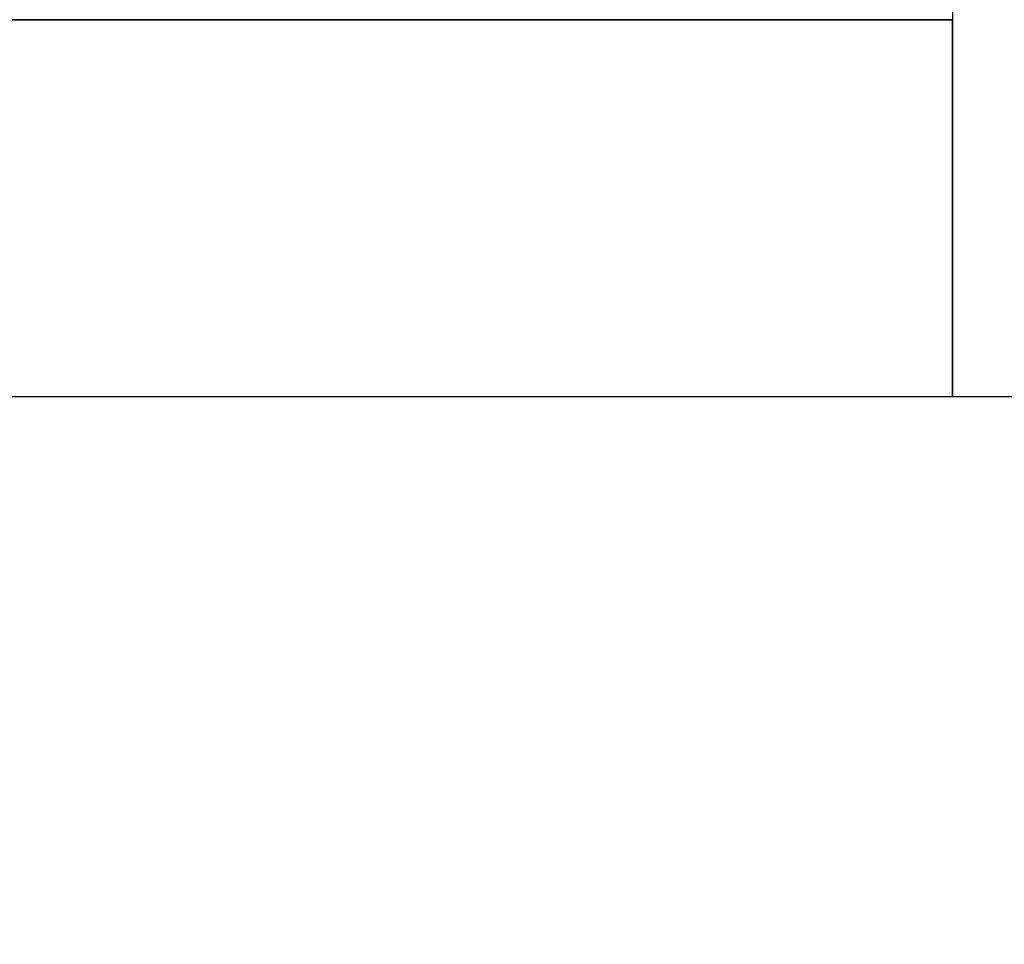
# Model space of a CAD drawing. Header units: millimetres. Extents: x -429 to 420, y -314 to 480.
# Tile 129 of 143: x 245.59 to 253.42, y 152.21 to 159.57. Entities that reach past the tile are written whole.
import ezdxf

# ---------------------------------------------------------------- set-up
doc = ezdxf.new("R2010")
doc.units = ezdxf.units.MM
doc.header["$MEASUREMENT"] = 0
doc.layers.add('Layer 1', color=7, linetype='Continuous')

msp = doc.modelspace()

# ---------------------------------------------------------------- linework, layer by layer
at = {"layer": 'Layer 1', "color": 114}
msp.add_lwpolyline([(238.0129, 156.5661), (253.0129, 156.5661), (253.0129, 159.5661), (238.0129, 159.5661), (238.0129, 156.5661)], close=True, dxfattribs=at)
at = {"layer": 'Layer 1', "color": 7, "lineweight": 25}
for points in [[(265.0128, 201.5661), (265.0128, 201.5661), (253.0129, 201.5661), (253.0129, 201.5661), (253.0129, 201.5661), (253.0129, 201.5661), (253.0129, 204.5662), (253.0129, 204.5662), (253.0129, 204.5662), (253.0129, 204.5662), (238.0129, 204.5662), (238.0129, 204.5662), (238.0129, 204.5662), (238.0129, 204.5662), (238.0129, 201.5661), (238.0129, 201.5661), (238.0129, 201.5661), (238.0129, 201.5661), (226.013, 201.5661), (226.013, 201.5661), (226.013, 201.5661), (226.013, 201.5661), (226.013, 189.5662), (226.013, 189.5662), (226.013, 189.5662), (226.013, 189.5662), (223.0129, 189.5662), (223.0129, 189.5662), (223.0129, 189.5662), (223.0129, 189.5662), (223.0129, 174.5662), (223.0129, 174.5662), (223.0129, 174.5662), (223.0129, 174.5662), (226.013, 174.5662), (226.013, 174.5662), (226.013, 174.5662), (226.013, 174.5662), (226.013, 162.5663), (226.013, 162.5663), (226.013, 162.5663), (226.013, 162.5663), (238.0129, 162.5663), (238.0129, 162.5663), (238.0129, 162.5663), (238.0129, 162.5663), (238.0129, 159.5661), (238.0129, 159.5661), (238.0129, 159.5661), (238.0129, 159.5661), (253.0129, 159.5661), (253.0129, 159.5661), (253.0129, 159.5661), (253.0129, 159.5661), (253.0129, 162.5663), (253.0129, 162.5663), (253.0129, 162.5663), (253.0129, 162.5663), (265.0128, 162.5663), (265.0128, 162.5663), (265.0128, 162.5663), (265.0128, 162.5663), (265.0128, 174.5662), (265.0128, 174.5662), (265.0128, 174.5662), (265.0128, 174.5662), (268.013, 174.5662), (268.013, 174.5662), (268.013, 174.5662), (268.013, 174.5662), (268.013, 189.5662), (268.013, 189.5662), (268.013, 189.5662), (268.013, 189.5662), (265.0128, 189.5662), (265.0128, 189.5662), (265.0128, 189.5662), (265.0128, 189.5662), (265.0128, 201.5661), (265.0128, 201.5661)], [(265.0128, 156.5663), (265.0128, 156.5663), (253.0129, 156.5663), (253.0129, 156.5663), (253.0129, 156.5663), (253.0129, 156.5663), (253.0129, 159.5661), (253.0129, 159.5661), (253.0129, 159.5661), (253.0129, 159.5661), (238.0129, 159.5661), (238.0129, 159.5661), (238.0129, 159.5661), (238.0129, 159.5661), (238.0129, 156.5663), (238.0129, 156.5663), (238.0129, 156.5663), (238.0129, 156.5663), (226.013, 156.5663), (226.013, 156.5663), (226.013, 156.5663), (226.013, 156.5663), (226.013, 144.5661), (226.013, 144.5661), (226.013, 144.5661), (226.013, 144.5661), (223.0129, 144.5661), (223.0129, 144.5661), (223.0129, 144.5661), (223.0129, 144.5661), (223.0129, 129.5661), (223.0129, 129.5661), (223.0129, 129.5661), (223.0129, 129.5661), (226.013, 129.5661), (226.013, 129.5661), (226.013, 129.5661), (226.013, 129.5661), (226.013, 117.5662), (226.013, 117.5662), (226.013, 117.5662), (226.013, 117.5662), (238.0129, 117.5662), (238.0129, 117.5662), (238.0129, 117.5662), (238.0129, 117.5662), (238.0129, 114.5663), (238.0129, 114.5663), (238.0129, 114.5663), (238.0129, 114.5663), (253.0129, 114.5663), (253.0129, 114.5663), (253.0129, 114.5663), (253.0129, 114.5663), (253.0129, 117.5662), (253.0129, 117.5662), (253.0129, 117.5662), (253.0129, 117.5662), (265.0128, 117.5662), (265.0128, 117.5662), (265.0128, 117.5662), (265.0128, 117.5662), (265.0128, 129.5661), (265.0128, 129.5661), (265.0128, 129.5661), (265.0128, 129.5661), (268.013, 129.5661), (268.013, 129.5661), (268.013, 129.5661), (268.013, 129.5661), (268.013, 144.5661), (268.013, 144.5661), (268.013, 144.5661), (268.013, 144.5661), (265.0128, 144.5661), (265.0128, 144.5661), (265.0128, 144.5661), (265.0128, 144.5661), (265.0128, 156.5663), (265.0128, 156.5663)]]:
    msp.add_open_spline(points, degree=3, knots=[0, 0, 0, 0, 0.047619, 0.047619, 0.047619, 0.047619, 0.095238, 0.095238, 0.095238, 0.095238, 0.142857, 0.142857, 0.142857, 0.142857, 0.190476, 0.190476, 0.190476, 0.190476, 0.238095, 0.238095, 0.238095, 0.238095, 0.285714, 0.285714, 0.285714, 0.285714, 0.333333, 0.333333, 0.333333, 0.333333, 0.380952, 0.380952, 0.380952, 0.380952, 0.428571, 0.428571, 0.428571, 0.428571, 0.47619, 0.47619, 0.47619, 0.47619, 0.52381, 0.52381, 0.52381, 0.52381, 0.571429, 0.571429, 0.571429, 0.571429, 0.619048, 0.619048, 0.619048, 0.619048, 0.666667, 0.666667, 0.666667, 0.666667, 0.714286, 0.714286, 0.714286, 0.714286, 0.761905, 0.761905, 0.761905, 0.761905, 0.809524, 0.809524, 0.809524, 0.809524, 0.857143, 0.857143, 0.857143, 0.857143, 0.904762, 0.904762, 0.904762, 0.904762, 1, 1, 1, 1], dxfattribs=at)

doc.saveas('drawing.dxf')
